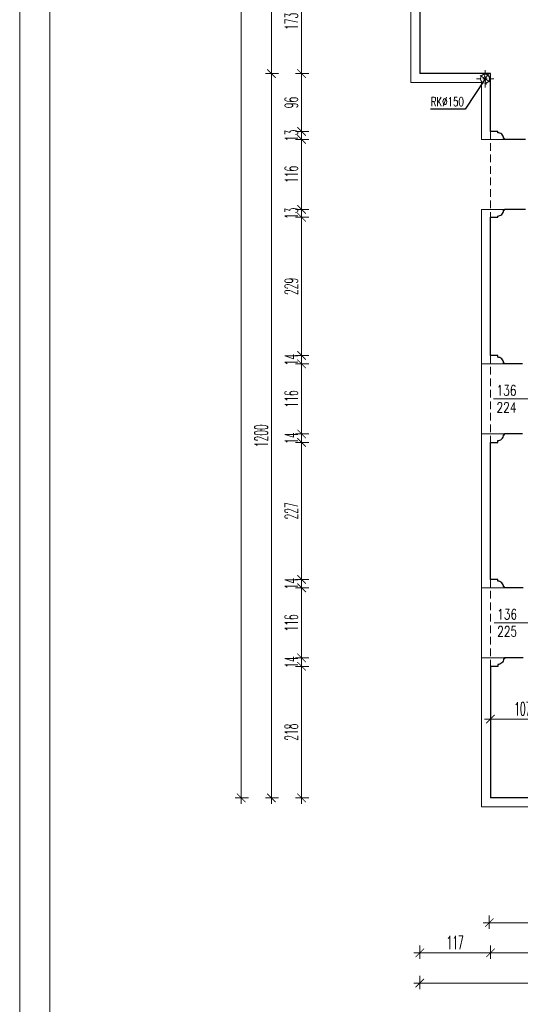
# Model space of a CAD drawing. Header units: millimetres. Extents: x -5207 to 173417, y -28809 to -6400.
# Tile 227 of 256: x 8146 to 8975, y -13746 to -12115. Entities that reach past the tile are written whole.
import ezdxf

# ---------------------------------------------------------------- set-up
doc = ezdxf.new("R2010")
doc.units = ezdxf.units.MM
doc.linetypes.add('ACAD_ISO10W100', pattern=[18, 12, -3, 0, -3])
doc.linetypes.add('HIDDEN', pattern=[9.524999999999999, 6.35, -3.175])
for name, color, linetype, lineweight in [('m_cienka', 6, 'Continuous', 5), ('m_tabela', 7, 'Continuous', 15), ('m_tekst', 7, 'Continuous', 13), ('m_wymiary', 1, 'Continuous', 9), ('m_ściany', 90, 'Continuous', 30)]:
    doc.layers.add(name, color=color, linetype=linetype, lineweight=lineweight)
doc.styles.add('DIM', font='dim', dxfattribs={"width": 0.75})
doc.styles.get("Standard").update_dxf_attribs({"font": 'txt.shx'})
doc.styles.add('styl1', font='simplex.shx', dxfattribs={"width": 0.75})
doc.styles.add('WYM', font='simplex.shx', dxfattribs={"width": 0.5})
doc.dimstyles.new('YAROVY', dxfattribs={"dimtxt": 12, "dimasz": 2, "dimexe": 0, "dimexo": 0, "dimgap": 4, "dimtad": 3, "dimdec": 1, "dimrnd": 0.5, "dimdsep": 46, "dimtxsty": 'DIM', "dimblk": 'YARA', "dimcen": 5, "dimse1": 1, "dimse2": 1, "dimclrd": 1, "dimclrt": 3, "dimadec": 0, "dimazin": 0, "dimtfac": 1, "dimtdec": 1, "dimtmove": 0, "dimatfit": 3, "dimldrblk": 'YARA', "dimfxl": 1, "dimtolj": 1, "dimtzin": 0, "dimarcsym": 0})
doc.dimstyles.new('ZOL_3DPROJEKT100', dxfattribs={"dimscale": 2, "dimtxt": 10, "dimasz": 5, "dimexe": 0, "dimexo": 0, "dimgap": 3, "dimtad": 1, "dimdec": 1, "dimrnd": 0.5, "dimdsep": 46, "dimtxsty": 'WYM', "dimblk1": 'YARA', "dimblk2": 'YARA', "dimsah": 1, "dimcen": 1.2, "dimdle": 6, "dimclrd": 1, "dimclre": 250, "dimclrt": 7, "dimadec": 1, "dimazin": 0, "dimtfac": 1, "dimtdec": 1, "dimtix": 1, "dimtmove": 2, "dimatfit": 3, "dimldrblk": 'WW', "dimfxl": 1, "dimfxlon": 1, "dimtolj": 1, "dimtzin": 0, "dimlwd": -1, "dimlwe": 0, "dimarcsym": 0})

# ---------------------------------------------------------------- blocks, each defined once
blk = doc.blocks.new('DIMTICK')
for p, q in [((-1, 0), (1, -4.440892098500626e-16)), ((0, 1), (0, -1))]:
    blk.add_line(p, q)
at = {"const_width": 0.1414213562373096}
blk.add_lwpolyline([(0.7071067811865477, 0.7071067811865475), (-0.7071067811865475, -0.7071067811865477)], dxfattribs=at)
blk = doc.blocks.new('YARA')
at = {"layer": 'm_wymiary'}
blk.add_blockref('DIMTICK', (0, 0), dxfattribs=at)
blk = doc.blocks.new('*D4327')
at = {"layer": 'Defpoints', "color": 0, "ltscale": 2, "transparency": 16777216}
for p in [(8612.620227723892, -13186.27081603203), (8925.447003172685, -13186.27081603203), (8925.447003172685, -13404.27081603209)]:
    blk.add_point(p, dxfattribs=at)
at = {"layer": 'm_wymiary', "color": 250, "linetype": 'HIDDEN', "lineweight": 0, "ltscale": 2, "transparency": 16777216}
for p, q in [((8624.620227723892, -13186.27081603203), (8612.620227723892, -13186.27081603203)), ((8624.620227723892, -13404.27081603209), (8612.620227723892, -13404.27081603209))]:
    blk.add_line(p, q, dxfattribs=at)
at = {"layer": 'm_wymiary', "color": 1, "ltscale": 2, "transparency": 16777216}
blk.add_line((8612.620227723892, -13394.27081603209), (8612.620227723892, -13196.27081603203), dxfattribs=at)
at = {"layer": 'm_wymiary', "color": 1, "ltscale": 2, "transparency": 16777216, "xscale": 10, "yscale": 10, "zscale": 10}
for p, rotation in [((8612.620227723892, -13186.27081603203), 90), ((8612.620227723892, -13404.27081603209), 270)]:
    blk.add_blockref('YARA', p, dxfattribs=dict(at, rotation=rotation))
at = {"layer": 'm_wymiary', "color": 7, "ltscale": 2, "transparency": 16777216, "insert": (8595.620227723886, -13295.27081603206), "char_height": 22, "attachment_point": 5, "rotation": 90, "style": 'WYM'}
blk.add_mtext('\\A1;218', dxfattribs=at)
blk = doc.blocks.new('WW')
at = {"ltscale": 2}
for p, q in [((3, 3), (-3, -3)), ((0, -3), (0, 3)), ((-6.309587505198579, 0), (6.099896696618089, 0))]:
    blk.add_line(p, q, dxfattribs=at)
blk = doc.blocks.new('*D4328')
at = {"layer": 'Defpoints', "color": 0, "ltscale": 2, "transparency": 16777216}
for p in [(8612.620227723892, -13172.27081603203), (8948.447003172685, -13172.27081603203), (8925.447003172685, -13186.27081603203)]:
    blk.add_point(p, dxfattribs=at)
at = {"layer": 'm_wymiary', "color": 1, "ltscale": 2, "transparency": 16777216}
for p, q in [((8612.620227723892, -13162.27081603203), (8612.620227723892, -13152.27081603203)), ((8612.620227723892, -13186.27081603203), (8612.620227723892, -13172.27081603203)), ((8612.620227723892, -13196.27081603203), (8612.620227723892, -13206.27081603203))]:
    blk.add_line(p, q, dxfattribs=at)
at = {"layer": 'm_wymiary', "color": 250, "linetype": 'HIDDEN', "lineweight": 0, "ltscale": 2, "transparency": 16777216}
for p, q in [((8624.620227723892, -13172.27081603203), (8612.620227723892, -13172.27081603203)), ((8624.620227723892, -13186.27081603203), (8612.620227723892, -13186.27081603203))]:
    blk.add_line(p, q, dxfattribs=at)
at = {"layer": 'm_wymiary', "color": 1, "ltscale": 2, "transparency": 16777216, "xscale": 10, "yscale": 10, "zscale": 10}
for p, rotation in [((8612.620227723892, -13172.27081603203), 270), ((8612.620227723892, -13186.27081603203), 90)]:
    blk.add_blockref('YARA', p, dxfattribs=dict(at, rotation=rotation))
at = {"layer": 'm_wymiary', "color": 7, "ltscale": 2, "transparency": 16777216, "insert": (8595.620227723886, -13179.27081603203), "char_height": 22, "attachment_point": 5, "rotation": 90, "style": 'WYM'}
blk.add_mtext('\\A1;14', dxfattribs=at)
blk = doc.blocks.new('*D4329')
at = {"layer": 'Defpoints', "color": 0, "ltscale": 2, "transparency": 16777216}
for p in [(8612.620227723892, -13056.27081603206), (8948.447003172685, -13056.27081603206), (8948.447003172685, -13172.27081603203)]:
    blk.add_point(p, dxfattribs=at)
at = {"layer": 'm_wymiary', "color": 250, "linetype": 'HIDDEN', "lineweight": 0, "ltscale": 2, "transparency": 16777216}
for p, q in [((8624.620227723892, -13056.27081603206), (8612.620227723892, -13056.27081603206)), ((8624.620227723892, -13172.27081603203), (8612.620227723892, -13172.27081603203))]:
    blk.add_line(p, q, dxfattribs=at)
at = {"layer": 'm_wymiary', "color": 1, "ltscale": 2, "transparency": 16777216}
blk.add_line((8612.620227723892, -13162.27081603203), (8612.620227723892, -13066.27081603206), dxfattribs=at)
at = {"layer": 'm_wymiary', "color": 1, "ltscale": 2, "transparency": 16777216, "xscale": 10, "yscale": 10, "zscale": 10}
for p, rotation in [((8612.620227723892, -13056.27081603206), 90), ((8612.620227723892, -13172.27081603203), 270)]:
    blk.add_blockref('YARA', p, dxfattribs=dict(at, rotation=rotation))
at = {"layer": 'm_wymiary', "color": 7, "ltscale": 2, "transparency": 16777216, "insert": (8595.620227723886, -13114.27081603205), "char_height": 22, "attachment_point": 5, "rotation": 90, "style": 'WYM'}
blk.add_mtext('\\A1;116', dxfattribs=at)
blk = doc.blocks.new('*D4330')
at = {"layer": 'Defpoints', "color": 0, "ltscale": 2, "transparency": 16777216}
for p in [(8612.620227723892, -13042.27081603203), (8925.447003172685, -13042.27081603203), (8948.447003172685, -13056.27081603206)]:
    blk.add_point(p, dxfattribs=at)
at = {"layer": 'm_wymiary', "color": 1, "ltscale": 2, "transparency": 16777216}
for p, q in [((8612.620227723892, -13032.27081603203), (8612.620227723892, -13022.27081603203)), ((8612.620227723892, -13056.27081603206), (8612.620227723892, -13042.27081603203)), ((8612.620227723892, -13066.27081603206), (8612.620227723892, -13076.27081603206))]:
    blk.add_line(p, q, dxfattribs=at)
at = {"layer": 'm_wymiary', "color": 250, "linetype": 'HIDDEN', "lineweight": 0, "ltscale": 2, "transparency": 16777216}
for p, q in [((8624.620227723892, -13042.27081603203), (8612.620227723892, -13042.27081603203)), ((8624.620227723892, -13056.27081603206), (8612.620227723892, -13056.27081603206))]:
    blk.add_line(p, q, dxfattribs=at)
at = {"layer": 'm_wymiary', "color": 1, "ltscale": 2, "transparency": 16777216, "xscale": 10, "yscale": 10, "zscale": 10}
for p, rotation in [((8612.620227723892, -13042.27081603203), 270), ((8612.620227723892, -13056.27081603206), 90)]:
    blk.add_blockref('YARA', p, dxfattribs=dict(at, rotation=rotation))
at = {"layer": 'm_wymiary', "color": 7, "ltscale": 2, "transparency": 16777216, "insert": (8595.620227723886, -13049.27081603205), "char_height": 22, "attachment_point": 5, "rotation": 90, "style": 'WYM'}
blk.add_mtext('\\A1;14', dxfattribs=at)
blk = doc.blocks.new('*D4331')
at = {"layer": 'Defpoints', "color": 0, "ltscale": 2, "transparency": 16777216}
for p in [(8612.620227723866, -12815.27081603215), (8925.447003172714, -12815.27081603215), (8925.447003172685, -13042.27081603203)]:
    blk.add_point(p, dxfattribs=at)
at = {"layer": 'm_wymiary', "color": 250, "linetype": 'HIDDEN', "lineweight": 0, "ltscale": 2, "transparency": 16777216}
for p, q in [((8624.620227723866, -12815.27081603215), (8612.620227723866, -12815.27081603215)), ((8624.620227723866, -13042.27081603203), (8612.620227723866, -13042.27081603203))]:
    blk.add_line(p, q, dxfattribs=at)
at = {"layer": 'm_wymiary', "color": 1, "ltscale": 2, "transparency": 16777216}
blk.add_line((8612.620227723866, -13032.27081603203), (8612.620227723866, -12825.27081603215), dxfattribs=at)
at = {"layer": 'm_wymiary', "color": 1, "ltscale": 2, "transparency": 16777216, "xscale": 10, "yscale": 10, "zscale": 10}
for p, rotation in [((8612.620227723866, -12815.27081603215), 90), ((8612.620227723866, -13042.27081603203), 270)]:
    blk.add_blockref('YARA', p, dxfattribs=dict(at, rotation=rotation))
at = {"layer": 'm_wymiary', "color": 7, "ltscale": 2, "transparency": 16777216, "insert": (8595.62022772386, -12928.77081603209), "char_height": 22, "attachment_point": 5, "rotation": 90, "style": 'WYM'}
blk.add_mtext('\\A1;227', dxfattribs=at)
blk = doc.blocks.new('*D4332')
at = {"layer": 'Defpoints', "color": 0, "ltscale": 2, "transparency": 16777216}
for p in [(8612.620227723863, -12801.27081603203), (8948.447003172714, -12801.27081603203), (8925.447003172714, -12815.27081603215)]:
    blk.add_point(p, dxfattribs=at)
at = {"layer": 'm_wymiary', "color": 1, "ltscale": 2, "transparency": 16777216}
for p, q in [((8612.620227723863, -12791.27081603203), (8612.620227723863, -12781.27081603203)), ((8612.620227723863, -12815.27081603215), (8612.620227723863, -12801.27081603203)), ((8612.620227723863, -12825.27081603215), (8612.620227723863, -12835.27081603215))]:
    blk.add_line(p, q, dxfattribs=at)
at = {"layer": 'm_wymiary', "color": 250, "linetype": 'HIDDEN', "lineweight": 0, "ltscale": 2, "transparency": 16777216}
for p, q in [((8624.620227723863, -12801.27081603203), (8612.620227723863, -12801.27081603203)), ((8624.620227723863, -12815.27081603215), (8612.620227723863, -12815.27081603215))]:
    blk.add_line(p, q, dxfattribs=at)
at = {"layer": 'm_wymiary', "color": 1, "ltscale": 2, "transparency": 16777216, "xscale": 10, "yscale": 10, "zscale": 10}
for p, rotation in [((8612.620227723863, -12801.27081603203), 270), ((8612.620227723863, -12815.27081603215), 90)]:
    blk.add_blockref('YARA', p, dxfattribs=dict(at, rotation=rotation))
at = {"layer": 'm_wymiary', "color": 7, "ltscale": 2, "transparency": 16777216, "insert": (8595.620227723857, -12808.27081603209), "char_height": 22, "attachment_point": 5, "rotation": 90, "style": 'WYM'}
blk.add_mtext('\\A1;14', dxfattribs=at)
blk = doc.blocks.new('*D4333')
at = {"layer": 'Defpoints', "color": 0, "ltscale": 2, "transparency": 16777216}
for p in [(8612.620227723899, -12685.27081603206), (8948.447003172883, -12685.27081603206), (8948.447003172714, -12801.27081603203)]:
    blk.add_point(p, dxfattribs=at)
at = {"layer": 'm_wymiary', "color": 250, "linetype": 'HIDDEN', "lineweight": 0, "ltscale": 2, "transparency": 16777216}
for p, q in [((8624.620227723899, -12685.27081603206), (8612.620227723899, -12685.27081603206)), ((8624.620227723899, -12801.27081603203), (8612.620227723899, -12801.27081603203))]:
    blk.add_line(p, q, dxfattribs=at)
at = {"layer": 'm_wymiary', "color": 1, "ltscale": 2, "transparency": 16777216}
blk.add_line((8612.620227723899, -12791.27081603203), (8612.620227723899, -12695.27081603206), dxfattribs=at)
at = {"layer": 'm_wymiary', "color": 1, "ltscale": 2, "transparency": 16777216, "xscale": 10, "yscale": 10, "zscale": 10}
for p, rotation in [((8612.620227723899, -12685.27081603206), 90), ((8612.620227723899, -12801.27081603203), 270)]:
    blk.add_blockref('YARA', p, dxfattribs=dict(at, rotation=rotation))
at = {"layer": 'm_wymiary', "color": 7, "ltscale": 2, "transparency": 16777216, "insert": (8595.620227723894, -12743.27081603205), "char_height": 22, "attachment_point": 5, "rotation": 90, "style": 'WYM'}
blk.add_mtext('\\A1;116', dxfattribs=at)
blk = doc.blocks.new('*D4334')
at = {"layer": 'Defpoints', "color": 0, "ltscale": 2, "transparency": 16777216}
for p in [(8612.62022772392, -12671.27081603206), (8925.447003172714, -12671.27081603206), (8948.44700317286, -12685.27081603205)]:
    blk.add_point(p, dxfattribs=at)
at = {"layer": 'm_wymiary', "color": 1, "ltscale": 2, "transparency": 16777216}
for p, q in [((8612.62022772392, -12661.27081603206), (8612.62022772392, -12651.27081603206)), ((8612.62022772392, -12685.27081603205), (8612.62022772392, -12671.27081603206)), ((8612.62022772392, -12695.27081603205), (8612.62022772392, -12705.27081603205))]:
    blk.add_line(p, q, dxfattribs=at)
at = {"layer": 'm_wymiary', "color": 250, "linetype": 'HIDDEN', "lineweight": 0, "ltscale": 2, "transparency": 16777216}
for p, q in [((8624.62022772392, -12671.27081603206), (8612.62022772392, -12671.27081603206)), ((8624.62022772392, -12685.27081603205), (8612.62022772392, -12685.27081603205))]:
    blk.add_line(p, q, dxfattribs=at)
at = {"layer": 'm_wymiary', "color": 1, "ltscale": 2, "transparency": 16777216, "xscale": 10, "yscale": 10, "zscale": 10}
for p, rotation in [((8612.62022772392, -12671.27081603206), 270), ((8612.62022772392, -12685.27081603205), 90)]:
    blk.add_blockref('YARA', p, dxfattribs=dict(at, rotation=rotation))
at = {"layer": 'm_wymiary', "color": 7, "ltscale": 2, "transparency": 16777216, "insert": (8595.620227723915, -12678.27081603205), "char_height": 22, "attachment_point": 5, "rotation": 90, "style": 'WYM'}
blk.add_mtext('\\A1;14', dxfattribs=at)
blk = doc.blocks.new('*D4335')
at = {"layer": 'Defpoints', "color": 0, "ltscale": 2, "transparency": 16777216}
for p in [(8612.620227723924, -12442.27081603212), (8925.447003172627, -12442.27081603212), (8925.447003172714, -12671.27081603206)]:
    blk.add_point(p, dxfattribs=at)
at = {"layer": 'm_wymiary', "color": 250, "linetype": 'HIDDEN', "lineweight": 0, "ltscale": 2, "transparency": 16777216}
for p, q in [((8624.620227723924, -12442.27081603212), (8612.620227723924, -12442.27081603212)), ((8624.620227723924, -12671.27081603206), (8612.620227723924, -12671.27081603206))]:
    blk.add_line(p, q, dxfattribs=at)
at = {"layer": 'm_wymiary', "color": 1, "ltscale": 2, "transparency": 16777216}
blk.add_line((8612.620227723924, -12661.27081603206), (8612.620227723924, -12452.27081603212), dxfattribs=at)
at = {"layer": 'm_wymiary', "color": 1, "ltscale": 2, "transparency": 16777216, "xscale": 10, "yscale": 10, "zscale": 10}
for p, rotation in [((8612.620227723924, -12442.27081603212), 90), ((8612.620227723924, -12671.27081603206), 270)]:
    blk.add_blockref('YARA', p, dxfattribs=dict(at, rotation=rotation))
at = {"layer": 'm_wymiary', "color": 7, "ltscale": 2, "transparency": 16777216, "insert": (8595.620227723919, -12556.77081603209), "char_height": 22, "attachment_point": 5, "rotation": 90, "style": 'WYM'}
blk.add_mtext('\\A1;229', dxfattribs=at)
blk = doc.blocks.new('*D4336')
at = {"layer": 'Defpoints', "color": 0, "ltscale": 2, "transparency": 16777216}
for p in [(8612.620227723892, -12429.270816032), (8948.447003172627, -12429.270816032), (8925.447003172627, -12442.27081603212)]:
    blk.add_point(p, dxfattribs=at)
at = {"layer": 'm_wymiary', "color": 1, "ltscale": 2, "transparency": 16777216}
for p, q in [((8612.620227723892, -12419.270816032), (8612.620227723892, -12409.270816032)), ((8612.620227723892, -12442.27081603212), (8612.620227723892, -12429.270816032)), ((8612.620227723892, -12452.27081603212), (8612.620227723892, -12462.27081603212))]:
    blk.add_line(p, q, dxfattribs=at)
at = {"layer": 'm_wymiary', "color": 250, "linetype": 'HIDDEN', "lineweight": 0, "ltscale": 2, "transparency": 16777216}
for p, q in [((8624.620227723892, -12429.270816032), (8612.620227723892, -12429.270816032)), ((8624.620227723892, -12442.27081603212), (8612.620227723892, -12442.27081603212))]:
    blk.add_line(p, q, dxfattribs=at)
at = {"layer": 'm_wymiary', "color": 1, "ltscale": 2, "transparency": 16777216, "xscale": 10, "yscale": 10, "zscale": 10}
for p, rotation in [((8612.620227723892, -12429.270816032), 270), ((8612.620227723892, -12442.27081603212), 90)]:
    blk.add_blockref('YARA', p, dxfattribs=dict(at, rotation=rotation))
at = {"layer": 'm_wymiary', "color": 7, "ltscale": 2, "transparency": 16777216, "insert": (8595.620227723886, -12435.77081603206), "char_height": 22, "attachment_point": 5, "rotation": 90, "style": 'WYM'}
blk.add_mtext('\\A1;13', dxfattribs=at)
blk = doc.blocks.new('*D4337')
at = {"layer": 'Defpoints', "color": 0, "ltscale": 2, "transparency": 16777216}
for p in [(8612.620227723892, -12313.27081603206), (8948.447003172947, -12313.27081603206), (8948.447003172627, -12429.270816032)]:
    blk.add_point(p, dxfattribs=at)
at = {"layer": 'm_wymiary', "color": 250, "linetype": 'HIDDEN', "lineweight": 0, "ltscale": 2, "transparency": 16777216}
for p, q in [((8624.620227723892, -12313.27081603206), (8612.620227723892, -12313.27081603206)), ((8624.620227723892, -12429.270816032), (8612.620227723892, -12429.270816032))]:
    blk.add_line(p, q, dxfattribs=at)
at = {"layer": 'm_wymiary', "color": 1, "ltscale": 2, "transparency": 16777216}
blk.add_line((8612.620227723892, -12419.270816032), (8612.620227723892, -12323.27081603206), dxfattribs=at)
at = {"layer": 'm_wymiary', "color": 1, "ltscale": 2, "transparency": 16777216, "xscale": 10, "yscale": 10, "zscale": 10}
for p, rotation in [((8612.620227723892, -12313.27081603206), 90), ((8612.620227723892, -12429.270816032), 270)]:
    blk.add_blockref('YARA', p, dxfattribs=dict(at, rotation=rotation))
at = {"layer": 'm_wymiary', "color": 7, "ltscale": 2, "transparency": 16777216, "insert": (8595.620227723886, -12371.27081603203), "char_height": 22, "attachment_point": 5, "rotation": 90, "style": 'WYM'}
blk.add_mtext('\\A1;116', dxfattribs=at)
blk = doc.blocks.new('*D4338')
at = {"layer": 'Defpoints', "color": 0, "ltscale": 2, "transparency": 16777216}
for p in [(8612.620227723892, -12300.27081603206), (8925.447003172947, -12300.27081603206), (8948.447003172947, -12313.27081603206)]:
    blk.add_point(p, dxfattribs=at)
at = {"layer": 'm_wymiary', "color": 1, "ltscale": 2, "transparency": 16777216}
for p, q in [((8612.620227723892, -12290.27081603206), (8612.62022772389, -12280.27081603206)), ((8612.620227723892, -12313.27081603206), (8612.620227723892, -12300.27081603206)), ((8612.620227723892, -12323.27081603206), (8612.620227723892, -12333.27081603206))]:
    blk.add_line(p, q, dxfattribs=at)
at = {"layer": 'm_wymiary', "color": 250, "linetype": 'HIDDEN', "lineweight": 0, "ltscale": 2, "transparency": 16777216}
for p, q in [((8624.620227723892, -12300.27081603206), (8612.620227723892, -12300.27081603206)), ((8624.620227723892, -12313.27081603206), (8612.620227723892, -12313.27081603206))]:
    blk.add_line(p, q, dxfattribs=at)
at = {"layer": 'm_wymiary', "color": 1, "ltscale": 2, "transparency": 16777216, "xscale": 10, "yscale": 10, "zscale": 10}
for p, rotation in [((8612.620227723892, -12300.27081603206), 270), ((8612.620227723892, -12313.27081603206), 90)]:
    blk.add_blockref('YARA', p, dxfattribs=dict(at, rotation=rotation))
at = {"layer": 'm_wymiary', "color": 7, "ltscale": 2, "transparency": 16777216, "insert": (8595.620227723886, -12306.77081603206), "char_height": 22, "attachment_point": 5, "rotation": 90, "style": 'WYM'}
blk.add_mtext('\\A1;13', dxfattribs=at)
blk = doc.blocks.new('*D4339')
at = {"layer": 'Defpoints', "color": 0, "ltscale": 2, "transparency": 16777216}
for p in [(8612.620227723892, -12204.27081603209), (8925.447003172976, -12204.27081603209), (8925.447003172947, -12300.27081603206)]:
    blk.add_point(p, dxfattribs=at)
at = {"layer": 'm_wymiary', "color": 250, "linetype": 'HIDDEN', "lineweight": 0, "ltscale": 2, "transparency": 16777216}
for p, q in [((8624.620227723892, -12204.27081603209), (8612.620227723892, -12204.27081603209)), ((8624.620227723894, -12300.27081603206), (8612.620227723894, -12300.27081603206))]:
    blk.add_line(p, q, dxfattribs=at)
at = {"layer": 'm_wymiary', "color": 1, "ltscale": 2, "transparency": 16777216}
blk.add_line((8612.620227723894, -12290.27081603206), (8612.620227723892, -12214.27081603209), dxfattribs=at)
at = {"layer": 'm_wymiary', "color": 1, "ltscale": 2, "transparency": 16777216, "xscale": 10, "yscale": 10, "zscale": 10}
for p, rotation in [((8612.620227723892, -12204.27081603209), 90), ((8612.620227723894, -12300.27081603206), 270)]:
    blk.add_blockref('YARA', p, dxfattribs=dict(at, rotation=rotation))
at = {"layer": 'm_wymiary', "color": 7, "ltscale": 2, "transparency": 16777216, "insert": (8595.620227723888, -12252.27081603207), "char_height": 22, "attachment_point": 5, "rotation": 90, "style": 'WYM'}
blk.add_mtext('\\A1;96', dxfattribs=at)
blk = doc.blocks.new('*D4340')
at = {"layer": 'Defpoints', "color": 0, "ltscale": 2, "transparency": 16777216}
for p in [(8612.620227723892, -12031.27081603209), (8808.447003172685, -12031.27081603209), (8925.447003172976, -12204.27081603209)]:
    blk.add_point(p, dxfattribs=at)
at = {"layer": 'm_wymiary', "color": 250, "linetype": 'HIDDEN', "lineweight": 0, "ltscale": 2, "transparency": 16777216}
for p, q in [((8624.620227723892, -12031.27081603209), (8612.620227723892, -12031.27081603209)), ((8624.620227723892, -12204.27081603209), (8612.620227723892, -12204.27081603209))]:
    blk.add_line(p, q, dxfattribs=at)
at = {"layer": 'm_wymiary', "color": 1, "ltscale": 2, "transparency": 16777216}
blk.add_line((8612.620227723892, -12194.27081603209), (8612.620227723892, -12041.27081603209), dxfattribs=at)
at = {"layer": 'm_wymiary', "color": 1, "ltscale": 2, "transparency": 16777216, "xscale": 10, "yscale": 10, "zscale": 10}
for p, rotation in [((8612.620227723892, -12031.27081603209), 90), ((8612.620227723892, -12204.27081603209), 270)]:
    blk.add_blockref('YARA', p, dxfattribs=dict(at, rotation=rotation))
at = {"layer": 'm_wymiary', "color": 7, "ltscale": 2, "transparency": 16777216, "insert": (8595.620227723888, -12117.77081603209), "char_height": 22, "attachment_point": 5, "rotation": 90, "style": 'WYM'}
blk.add_mtext('\\A1;173', dxfattribs=at)
blk = doc.blocks.new('*D4367')
at = {"layer": 'Defpoints', "color": 0, "ltscale": 2, "transparency": 16777216}
for p in [(8808.447003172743, -11688.27081603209), (8562.620227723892, -12204.27081603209), (8808.447003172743, -12204.27081603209)]:
    blk.add_point(p, dxfattribs=at)
at = {"layer": 'm_wymiary', "color": 250, "linetype": 'HIDDEN', "lineweight": 0, "ltscale": 2, "transparency": 16777216}
for p, q in [((8574.620227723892, -11688.27081603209), (8562.620227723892, -11688.27081603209)), ((8574.620227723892, -12204.27081603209), (8562.620227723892, -12204.27081603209))]:
    blk.add_line(p, q, dxfattribs=at)
at = {"layer": 'm_wymiary', "color": 1, "ltscale": 2, "transparency": 16777216}
blk.add_line((8562.620227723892, -11698.27081603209), (8562.620227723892, -12194.27081603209), dxfattribs=at)
at = {"layer": 'm_wymiary', "color": 1, "ltscale": 2, "transparency": 16777216, "xscale": 10, "yscale": 10, "zscale": 10}
for p, rotation in [((8562.620227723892, -11688.27081603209), 90), ((8562.620227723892, -12204.27081603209), 270)]:
    blk.add_blockref('YARA', p, dxfattribs=dict(at, rotation=rotation))
at = {"layer": 'm_wymiary', "color": 7, "ltscale": 2, "transparency": 16777216, "insert": (8545.620227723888, -11946.27081603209), "char_height": 22, "attachment_point": 5, "rotation": 90, "style": 'WYM'}
blk.add_mtext('\\A1;516', dxfattribs=at)
blk = doc.blocks.new('*D4368')
at = {"layer": 'Defpoints', "color": 0, "ltscale": 2, "transparency": 16777216}
for p in [(8808.447003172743, -12204.27081603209), (8562.620227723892, -13404.27081603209), (8925.447003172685, -13404.27081603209)]:
    blk.add_point(p, dxfattribs=at)
at = {"layer": 'm_wymiary', "color": 250, "linetype": 'HIDDEN', "lineweight": 0, "ltscale": 2, "transparency": 16777216}
for p, q in [((8574.62022772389, -12204.27081603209), (8562.62022772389, -12204.27081603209)), ((8574.620227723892, -13404.27081603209), (8562.620227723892, -13404.27081603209))]:
    blk.add_line(p, q, dxfattribs=at)
at = {"layer": 'm_wymiary', "color": 1, "ltscale": 2, "transparency": 16777216}
blk.add_line((8562.62022772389, -12214.27081603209), (8562.620227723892, -13394.27081603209), dxfattribs=at)
at = {"layer": 'm_wymiary', "color": 1, "ltscale": 2, "transparency": 16777216, "xscale": 10, "yscale": 10, "zscale": 10}
for p, rotation in [((8562.62022772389, -12204.27081603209), 90), ((8562.620227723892, -13404.27081603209), 270)]:
    blk.add_blockref('YARA', p, dxfattribs=dict(at, rotation=rotation))
at = {"layer": 'm_wymiary', "color": 7, "ltscale": 2, "transparency": 16777216, "insert": (8545.620227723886, -12804.27081603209), "char_height": 22, "attachment_point": 5, "rotation": 90, "style": 'WYM'}
blk.add_mtext('\\A1;1200', dxfattribs=at)
blk = doc.blocks.new('*D4369')
at = {"layer": 'Defpoints', "color": 0, "ltscale": 2, "transparency": 16777216}
for p in [(9987.447003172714, -9859.270816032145), (8512.620227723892, -13404.27081603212), (9987.447003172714, -13404.27081603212)]:
    blk.add_point(p, dxfattribs=at)
at = {"layer": 'm_wymiary', "color": 250, "linetype": 'HIDDEN', "lineweight": 0, "ltscale": 2, "transparency": 16777216}
for p, q in [((8524.62022772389, -9859.270816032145), (8512.62022772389, -9859.270816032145)), ((8524.620227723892, -13404.27081603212), (8512.620227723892, -13404.27081603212))]:
    blk.add_line(p, q, dxfattribs=at)
at = {"layer": 'm_wymiary', "color": 1, "ltscale": 2, "transparency": 16777216}
blk.add_line((8512.62022772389, -9869.270816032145), (8512.620227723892, -13394.27081603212), dxfattribs=at)
at = {"layer": 'm_wymiary', "color": 1, "ltscale": 2, "transparency": 16777216, "xscale": 10, "yscale": 10, "zscale": 10}
for p, rotation in [((8512.62022772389, -9859.270816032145), 90), ((8512.620227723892, -13404.27081603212), 270)]:
    blk.add_blockref('YARA', p, dxfattribs=dict(at, rotation=rotation))
at = {"layer": 'm_wymiary', "color": 7, "ltscale": 2, "transparency": 16777216, "insert": (8495.620227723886, -11631.77081603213), "char_height": 22, "attachment_point": 5, "rotation": 90, "style": 'WYM'}
blk.add_mtext('\\A1;3545', dxfattribs=at)
blk = doc.blocks.new('*D4428')
at = {"layer": 'Defpoints', "color": 0, "ltscale": 2, "transparency": 16777216}
for p in [(8923.447003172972, -12204.27081603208), (9110.447003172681, -13404.27081603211), (9110.447003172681, -13610.98155614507)]:
    blk.add_point(p, dxfattribs=at)
at = {"layer": 'm_wymiary', "color": 250, "linetype": 'HIDDEN', "lineweight": 0, "ltscale": 2, "transparency": 16777216}
for p, q in [((8923.447003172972, -13598.98155614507), (8923.447003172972, -13610.98155614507)), ((9110.447003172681, -13598.98155614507), (9110.447003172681, -13610.98155614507))]:
    blk.add_line(p, q, dxfattribs=at)
at = {"layer": 'm_wymiary', "color": 1, "ltscale": 2, "transparency": 16777216}
blk.add_line((8933.447003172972, -13610.98155614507), (9100.447003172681, -13610.98155614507), dxfattribs=at)
at = {"layer": 'm_wymiary', "color": 1, "ltscale": 2, "transparency": 16777216, "xscale": 10, "yscale": 10, "zscale": 10, "rotation": 180}
blk.add_blockref('YARA', (8923.447003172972, -13610.98155614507), dxfattribs=at)
at = {"layer": 'm_wymiary', "color": 1, "ltscale": 2, "transparency": 16777216, "xscale": 10, "yscale": 10, "zscale": 10}
blk.add_blockref('YARA', (9110.447003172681, -13610.98155614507), dxfattribs=at)
at = {"layer": 'm_wymiary', "color": 7, "ltscale": 2, "transparency": 16777216, "insert": (9016.947003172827, -13593.98155614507), "char_height": 22, "attachment_point": 5, "style": 'WYM'}
blk.add_mtext('\\A1;187', dxfattribs=at)
blk = doc.blocks.new('*D4513')
at = {"layer": 'Defpoints', "color": 0, "ltscale": 2, "transparency": 16777216}
for p in [(8808.44700317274, -12204.27081603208), (8925.447003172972, -12254.27081603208), (8925.447003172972, -13660.98155614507)]:
    blk.add_point(p, dxfattribs=at)
at = {"layer": 'm_wymiary', "color": 250, "linetype": 'HIDDEN', "lineweight": 0, "ltscale": 2, "transparency": 16777216}
for p, q in [((8808.44700317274, -13648.98155614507), (8808.44700317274, -13660.98155614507)), ((8925.447003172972, -13648.98155614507), (8925.447003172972, -13660.98155614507))]:
    blk.add_line(p, q, dxfattribs=at)
at = {"layer": 'm_wymiary', "color": 1, "ltscale": 2, "transparency": 16777216}
blk.add_line((8818.44700317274, -13660.98155614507), (8915.447003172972, -13660.98155614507), dxfattribs=at)
at = {"layer": 'm_wymiary', "color": 1, "ltscale": 2, "transparency": 16777216, "xscale": 10, "yscale": 10, "zscale": 10, "rotation": 180}
blk.add_blockref('YARA', (8808.44700317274, -13660.98155614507), dxfattribs=at)
at = {"layer": 'm_wymiary', "color": 1, "ltscale": 2, "transparency": 16777216, "xscale": 10, "yscale": 10, "zscale": 10}
blk.add_blockref('YARA', (8925.447003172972, -13660.98155614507), dxfattribs=at)
at = {"layer": 'm_wymiary', "color": 7, "ltscale": 2, "transparency": 16777216, "insert": (8866.947003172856, -13643.98155614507), "char_height": 22, "attachment_point": 5, "style": 'WYM'}
blk.add_mtext('\\A1;117', dxfattribs=at)
blk = doc.blocks.new('*D4514')
at = {"layer": 'Defpoints', "color": 0, "ltscale": 2, "transparency": 16777216}
for p in [(8925.447003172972, -12254.27081603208), (10059.4470031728, -13404.27081603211), (10059.4470031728, -13660.98155614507)]:
    blk.add_point(p, dxfattribs=at)
at = {"layer": 'm_wymiary', "color": 250, "linetype": 'HIDDEN', "lineweight": 0, "ltscale": 2, "transparency": 16777216}
for p, q in [((8925.447003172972, -13648.98155614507), (8925.447003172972, -13660.98155614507)), ((10059.4470031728, -13648.98155614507), (10059.4470031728, -13660.98155614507))]:
    blk.add_line(p, q, dxfattribs=at)
at = {"layer": 'm_wymiary', "color": 1, "ltscale": 2, "transparency": 16777216}
blk.add_line((8935.447003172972, -13660.98155614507), (10049.4470031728, -13660.98155614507), dxfattribs=at)
at = {"layer": 'm_wymiary', "color": 1, "ltscale": 2, "transparency": 16777216, "xscale": 10, "yscale": 10, "zscale": 10, "rotation": 180}
blk.add_blockref('YARA', (8925.447003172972, -13660.98155614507), dxfattribs=at)
at = {"layer": 'm_wymiary', "color": 1, "ltscale": 2, "transparency": 16777216, "xscale": 10, "yscale": 10, "zscale": 10}
blk.add_blockref('YARA', (10059.4470031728, -13660.98155614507), dxfattribs=at)
at = {"layer": 'm_wymiary', "color": 7, "ltscale": 2, "transparency": 16777216, "insert": (9492.447003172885, -13643.98155614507), "char_height": 22, "attachment_point": 5, "style": 'WYM'}
blk.add_mtext('\\A1;1134', dxfattribs=at)
blk = doc.blocks.new('*D4520')
at = {"layer": 'Defpoints', "color": 0, "ltscale": 2, "transparency": 16777216}
for p in [(8808.44700317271, -11811.80050786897), (15193.44700317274, -11811.80050786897), (15193.44700317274, -13710.98155614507)]:
    blk.add_point(p, dxfattribs=at)
at = {"layer": 'm_wymiary', "color": 250, "linetype": 'HIDDEN', "lineweight": 0, "ltscale": 2, "transparency": 16777216}
for p, q in [((8808.44700317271, -13698.98155614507), (8808.44700317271, -13710.98155614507)), ((15193.44700317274, -13698.98155614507), (15193.44700317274, -13710.98155614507))]:
    blk.add_line(p, q, dxfattribs=at)
at = {"layer": 'm_wymiary', "color": 1, "ltscale": 2, "transparency": 16777216}
blk.add_line((8818.44700317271, -13710.98155614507), (15183.44700317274, -13710.98155614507), dxfattribs=at)
at = {"layer": 'm_wymiary', "color": 1, "ltscale": 2, "transparency": 16777216, "xscale": 10, "yscale": 10, "zscale": 10, "rotation": 180}
blk.add_blockref('YARA', (8808.44700317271, -13710.98155614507), dxfattribs=at)
at = {"layer": 'm_wymiary', "color": 1, "ltscale": 2, "transparency": 16777216, "xscale": 10, "yscale": 10, "zscale": 10}
blk.add_blockref('YARA', (15193.44700317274, -13710.98155614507), dxfattribs=at)
at = {"layer": 'm_wymiary', "color": 7, "ltscale": 2, "transparency": 16777216, "insert": (12000.94700317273, -13693.98155614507), "char_height": 22, "attachment_point": 5, "style": 'WYM'}
blk.add_mtext('\\A1;6385', dxfattribs=at)
blk = doc.blocks.new('*D4772')
at = {"layer": 'Defpoints', "color": 0, "ltscale": 2, "transparency": 16777216}
for p in [(8925.447003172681, -13206.52100746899), (8925.447003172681, -13273.72360477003), (9032.44700317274, -13299.27081603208)]:
    blk.add_point(p, dxfattribs=at)
at = {"layer": 'm_wymiary', "color": 250, "linetype": 'HIDDEN', "lineweight": 0, "ltscale": 2, "transparency": 16777216}
for p, q in [((8925.447003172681, -13261.72360477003), (8925.447003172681, -13273.72360477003)), ((9032.44700317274, -13285.72360477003), (9032.44700317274, -13273.72360477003))]:
    blk.add_line(p, q, dxfattribs=at)
at = {"layer": 'm_wymiary', "color": 1, "ltscale": 2, "transparency": 16777216}
blk.add_line((9022.44700317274, -13273.72360477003), (8935.447003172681, -13273.72360477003), dxfattribs=at)
at = {"layer": 'm_wymiary', "color": 1, "ltscale": 2, "transparency": 16777216, "xscale": 10, "yscale": 10, "zscale": 10, "rotation": 180}
blk.add_blockref('YARA', (8925.447003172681, -13273.72360477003), dxfattribs=at)
at = {"layer": 'm_wymiary', "color": 1, "ltscale": 2, "transparency": 16777216, "xscale": 10, "yscale": 10, "zscale": 10}
blk.add_blockref('YARA', (9032.44700317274, -13273.72360477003), dxfattribs=at)
at = {"layer": 'm_wymiary', "color": 7, "ltscale": 2, "transparency": 16777216, "insert": (8978.94700317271, -13256.72360477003), "char_height": 22, "attachment_point": 5, "style": 'WYM'}
blk.add_mtext('\\A1;107', dxfattribs=at)

msp = doc.modelspace()

# ---------------------------------------------------------------- linework, layer by layer
at = {"layer": 'm_cienka', "color": 250, "linetype": 'ACAD_ISO10W100', "ltscale": 0.6}
for p, q in [((8916.494010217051, -12227.2491320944), (8916.494010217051, -12198.44913209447)), ((8930.894010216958, -12212.84913209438), (8902.094010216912, -12212.84913209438))]:
    msp.add_line(p, q, dxfattribs=at)
at = {"layer": 'm_cienka', "ltscale": 2}
for p, q in [((8948.447003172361, -12313.27081603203), (8910.44700317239, -12313.27081603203)), ((8948.447003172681, -12429.270816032), (8910.44700317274, -12429.270816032)), ((8948.44700317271, -12685.27081603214), (8910.44700317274, -12685.27081603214)), ((8948.44700317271, -12801.27081603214), (8910.447003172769, -12801.27081603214)), ((8948.447003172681, -13056.27081603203), (8910.44700317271, -13056.27081603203)), ((8948.447003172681, -13172.27081603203), (8910.44700317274, -13172.27081603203))]:
    msp.add_line(p, q, dxfattribs=at)
at = {"layer": 'm_cienka', "linetype": 'HIDDEN', "ltscale": 2}
for p, q in [((8925.447003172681, -12300.27081603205), (8925.447003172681, -12442.27081603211)), ((8925.447003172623, -12671.27081603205), (8925.44700317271, -12815.27081603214)), ((8925.447003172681, -13042.27081603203), (8925.447003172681, -13186.27081603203))]:
    msp.add_line(p, q, dxfattribs=at)
at = {"layer": 'm_cienka', "ltscale": 3}
for p, q in [((8999.447003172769, -12743.2708160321), (8930.466751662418, -12743.2708160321)), ((9000.44700317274, -13114.27081603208), (8931.466751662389, -13114.27081603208))]:
    msp.add_line(p, q, dxfattribs=at)
at = {"layer": 'm_cienka', "ltscale": 2}
for points in [[(8910.447003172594, -12313.27081603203), (8910.447003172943, -12219.27081603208), (8793.44700317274, -12219.27081603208), (8793.44700317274, -11673.27081603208), (8908.447003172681, -11673.27081603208), (8908.447003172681, -11656.27081603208), (8912.447003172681, -11656.27081603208)], [(10192.44700317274, -12963.27081603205), (10074.4470031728, -12963.27081603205), (10074.4470031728, -13419.27081603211), (8910.447003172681, -13419.27081603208), (8910.447003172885, -12429.270816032)]]:
    msp.add_lwpolyline(points, dxfattribs=at)
msp.add_circle((8916.494010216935, -12212.84913209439), 7.5, dxfattribs=at)
at = {"layer": 'm_tabela'}
for p, q in [((8145.673049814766, -8694.225661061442), (8145.673049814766, -14634.22566106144)), ((8195.673049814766, -8744.225661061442), (8195.673049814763, -14584.22566106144))]:
    msp.add_line(p, q, dxfattribs=at)
at = {"layer": 'm_ściany', "ltscale": 2}
for p, q in [((8808.447003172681, -12031.27081603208), (8808.44700317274, -12204.27081603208)), ((8925.447003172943, -12204.27081603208), (8808.44700317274, -12204.27081603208)), ((8983.447003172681, -12313.27081603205), (8948.447003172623, -12313.27081603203)), ((8983.44700317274, -12429.27081603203), (8948.447003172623, -12429.270816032)), ((8948.447003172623, -12430.77081603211), (8948.447003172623, -12429.27081603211)), ((8925.447003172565, -12671.270816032), (8925.447003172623, -12442.27081603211)), ((8925.447003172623, -12442.27081603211), (8937.447003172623, -12442.27081603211)), ((8937.447003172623, -12442.27081603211), (8937.447003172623, -12440.27081603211)), ((8946.947003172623, -12430.77081603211), (8948.447003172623, -12430.77081603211)), ((8937.44700317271, -12671.27081603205), (8925.44700317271, -12671.27081603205)), ((8937.44700317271, -12674.27081603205), (8937.44700317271, -12671.27081603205)), ((8948.44700317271, -12683.77081603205), (8946.94700317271, -12683.77081603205)), ((8948.44700317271, -12685.27081603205), (8948.44700317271, -12683.77081603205)), ((8978.447003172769, -12685.2708160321), (8948.44700317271, -12685.27081603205)), ((8946.94700317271, -12802.77081603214), (8948.44700317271, -12802.77081603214)), ((8978.447003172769, -12801.2708160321), (8948.44700317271, -12801.27081603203)), ((8948.44700317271, -12802.77081603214), (8948.44700317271, -12801.27081603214)), ((8925.447003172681, -13042.27081603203), (8925.44700317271, -12815.27081603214)), ((8925.44700317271, -12815.27081603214), (8937.44700317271, -12815.27081603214)), ((8937.44700317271, -12815.27081603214), (8937.44700317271, -12812.27081603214)), ((8937.447003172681, -13042.27081603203), (8925.447003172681, -13042.27081603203)), ((8937.447003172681, -13045.27081603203), (8937.447003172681, -13042.27081603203)), ((8948.447003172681, -13054.77081603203), (8946.947003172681, -13054.77081603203)), ((8948.447003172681, -13056.27081603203), (8948.447003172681, -13054.77081603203)), ((8979.44700317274, -13056.27081603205), (8948.447003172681, -13056.27081603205)), ((8979.44700317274, -13172.27081603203), (8948.447003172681, -13172.27081603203)), ((9110.44700317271, -13404.27081603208), (8925.447003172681, -13404.27081603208))]:
    msp.add_line(p, q, dxfattribs=at)
for points in [[(8948.447003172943, -12313.27081603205), (8948.447003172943, -12311.77081603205), (8946.947003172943, -12311.77081603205, 0.4400954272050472), (8937.447003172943, -12302.27081603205), (8937.447003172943, -12300.27081603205), (8925.447003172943, -12300.27081603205), (8925.447003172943, -12204.27081603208)], [(8948.447003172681, -13172.27081603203), (8948.447003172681, -13173.77081603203), (8946.947003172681, -13173.77081603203, -0.4400954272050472), (8937.447003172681, -13183.27081603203), (8937.447003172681, -13186.27081603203), (8925.447003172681, -13186.27081603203), (8925.447003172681, -13404.27081603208)]]:
    msp.add_lwpolyline(points, format="xyb", dxfattribs=at)
for centre, start, end in [((8937.845672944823, -12431.16948580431), 267.4918498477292, 2.508150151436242), ((8937.84567294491, -12683.37214625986), 357.4918498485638, 92.50815015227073), ((8937.84567294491, -12803.16948580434), 267.4918498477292, 2.508150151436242), ((8937.84567294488, -13054.37214625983), 357.4918498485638, 92.50815015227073)]:
    msp.add_arc(centre, 9.110057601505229, start, end, dxfattribs=at)

# ---------------------------------------------------------------- texts
at = {"layer": 'm_tekst', "insert": (8881.395188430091, -12243.2860123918), "char_height": 15, "attachment_point": 3}
msp.add_mtext('{\\Fsimplex|c238;\\W0.7;RK%%C150}', dxfattribs=at)
at = {"layer": 'm_tekst', "ltscale": 3, "char_height": 17, "attachment_point": 5, "style": 'styl1'}
for s, insert in [('136\\P224', (8951.977918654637, -12743.2708160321)), ('136\\P225', (8952.977918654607, -13114.27081603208))]:
    msp.add_mtext_dynamic_manual_height_columns(s, width=67.25170487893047, gutter_width=350, heights=[0], dxfattribs=dict(at, insert=insert))

# ---------------------------------------------------------------- dimensions: what is measured, and where the dimension line sits
at = {"layer": 'm_wymiary', "ltscale": 2}
for base, p1, p2, picture, middle in [((8512.620227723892, -13404.27081603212), (9987.44700317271, -9859.270816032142), (9987.44700317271, -13404.27081603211), '*D4369', (8495.620227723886, -11631.77081603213)), ((8562.620227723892, -12204.27081603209), (8808.44700317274, -11688.27081603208), (8808.44700317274, -12204.27081603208), '*D4367', (8545.620227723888, -11946.27081603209)), ((8612.620227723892, -12031.27081603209), (8925.447003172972, -12204.27081603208), (8808.447003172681, -12031.27081603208), '*D4340', (8595.620227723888, -12117.77081603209)), ((8562.620227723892, -13404.27081603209), (8808.44700317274, -12204.27081603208), (8925.447003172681, -13404.27081603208), '*D4368', (8545.620227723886, -12804.27081603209)), ((8612.620227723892, -12204.27081603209), (8925.447003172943, -12300.27081603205), (8925.447003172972, -12204.27081603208), '*D4339', (8595.620227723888, -12252.27081603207)), ((8612.620227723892, -12300.27081603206), (8948.447003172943, -12313.27081603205), (8925.447003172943, -12300.27081603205), '*D4338', (8595.620227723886, -12306.77081603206)), ((8612.620227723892, -12313.27081603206), (8948.447003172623, -12429.270816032), (8948.447003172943, -12313.27081603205), '*D4337', (8595.620227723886, -12371.27081603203)), ((8612.620227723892, -12429.270816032), (8925.447003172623, -12442.27081603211), (8948.447003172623, -12429.270816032), '*D4336', (8595.620227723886, -12435.77081603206)), ((8612.620227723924, -12442.27081603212), (8925.44700317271, -12671.27081603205), (8925.447003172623, -12442.27081603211), '*D4335', (8595.620227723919, -12556.77081603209)), ((8612.62022772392, -12671.27081603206), (8948.447003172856, -12685.27081603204), (8925.44700317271, -12671.27081603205), '*D4334', (8595.620227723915, -12678.27081603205)), ((8612.620227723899, -12685.27081603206), (8948.44700317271, -12801.27081603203), (8948.44700317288, -12685.27081603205), '*D4333', (8595.620227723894, -12743.27081603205)), ((8612.620227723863, -12801.27081603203), (8925.44700317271, -12815.27081603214), (8948.44700317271, -12801.27081603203), '*D4332', (8595.620227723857, -12808.27081603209)), ((8612.620227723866, -12815.27081603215), (8925.447003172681, -13042.27081603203), (8925.44700317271, -12815.27081603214), '*D4331', (8595.62022772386, -12928.77081603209)), ((8612.620227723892, -13042.27081603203), (8948.447003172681, -13056.27081603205), (8925.447003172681, -13042.27081603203), '*D4330', (8595.620227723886, -13049.27081603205)), ((8612.620227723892, -13056.27081603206), (8948.447003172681, -13172.27081603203), (8948.447003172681, -13056.27081603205), '*D4329', (8595.620227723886, -13114.27081603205)), ((8612.620227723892, -13172.27081603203), (8925.447003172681, -13186.27081603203), (8948.447003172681, -13172.27081603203), '*D4328', (8595.620227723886, -13179.27081603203)), ((8612.620227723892, -13186.27081603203), (8925.447003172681, -13404.27081603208), (8925.447003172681, -13186.27081603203), '*D4327', (8595.620227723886, -13295.27081603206))]:
    dim = msp.add_linear_dim(base=base, p1=p1, p2=p2, angle=90, dimstyle='ZOL_3DPROJEKT100', override={"dimtxt": 11, "dimfxl": 6}, dxfattribs=at)
    dim.commit()
    dim.dimension.update_dxf_attribs({"geometry": picture, "text_midpoint": middle})
for base, p1, p2, picture, middle in [((15193.44700317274, -13710.98155614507), (8808.44700317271, -11811.80050786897), (15193.44700317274, -11811.80050786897), '*D4520', (12000.94700317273, -13693.98155614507)), ((8925.447003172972, -13660.98155614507), (8808.44700317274, -12204.27081603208), (8925.447003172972, -12254.27081603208), '*D4513', (8866.947003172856, -13643.98155614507)), ((9110.447003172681, -13610.98155614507), (8923.447003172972, -12204.27081603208), (9110.447003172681, -13404.27081603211), '*D4428', (9016.947003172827, -13593.98155614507)), ((10059.4470031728, -13660.98155614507), (8925.447003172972, -12254.27081603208), (10059.4470031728, -13404.27081603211), '*D4514', (9492.447003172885, -13643.98155614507)), ((8925.447003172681, -13273.72360477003), (9032.44700317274, -13299.27081603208), (8925.447003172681, -13206.52100746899), '*D4772', (8978.94700317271, -13256.72360477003))]:
    dim = msp.add_linear_dim(base=base, p1=p1, p2=p2, dimstyle='ZOL_3DPROJEKT100', override={"dimtxt": 11, "dimfxl": 6}, dxfattribs=at)
    dim.commit()
    dim.dimension.update_dxf_attribs({"geometry": picture, "text_midpoint": middle})

# ---------------------------------------------------------------- leaders
at = {"layer": 'm_tekst', "color": 6}
msp.add_leader([(8916.494010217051, -12212.84913209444), (8883.552487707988, -12263.47072767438), (8825.890639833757, -12263.47072767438)], dimstyle='YAROVY', override={"dimasz": 10, "dimgap": 4, "dimtad": 0}, dxfattribs=at)

doc.saveas('drawing.dxf')
